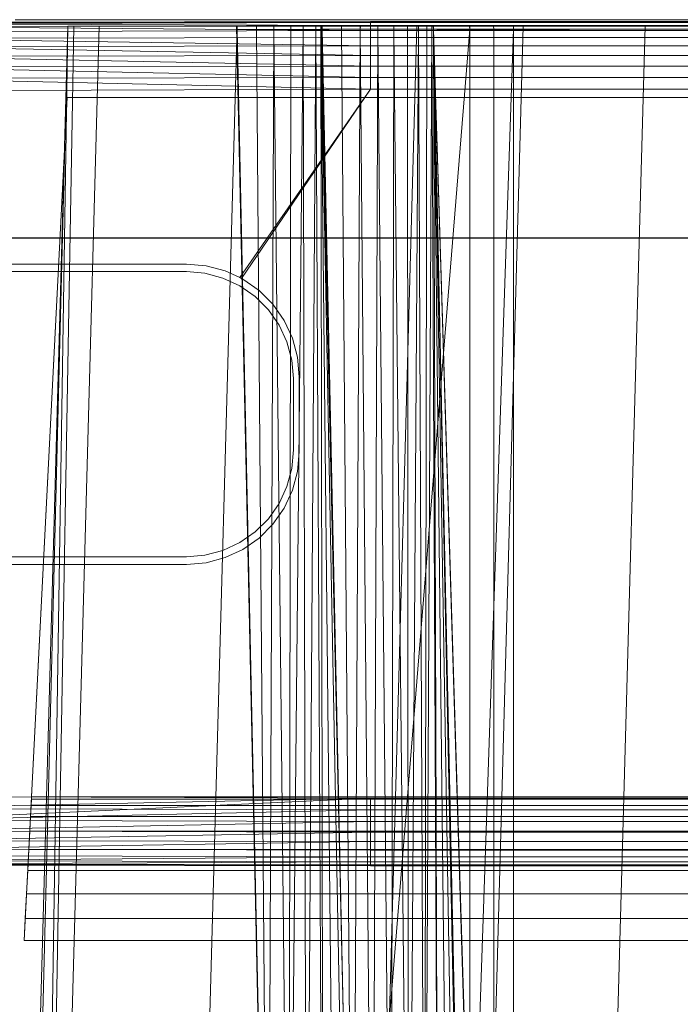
# Model space of a CAD drawing. Header units: metres. Extents: x 391.1 to 427.5, y 12.8 to 28.4.
# Tile 44 of 149: x 401.868 to 401.996, y 27.929 to 28.121. Entities that reach past the tile are written whole.
import ezdxf

# ---------------------------------------------------------------- set-up
doc = ezdxf.new("R2010")
doc.units = ezdxf.units.M
for name, color, linetype, lineweight in [('A-DETL-____-MBND', 7, 'Continuous', 18), ('A-WALL-____-MCUT', 7, 'Continuous', 25), ('A-WALL-____-OTLN', 7, 'Continuous', 25)]:
    doc.layers.add(name, color=color, linetype=linetype, lineweight=lineweight)

# ---------------------------------------------------------------- blocks, each defined once
blk = doc.blocks.new('Family - Evans PA-152638-03_TEL_P0A')
at = {"layer": 'A-WALL-____-MCUT', "color": 253, "true_color": 0xaaaaaa}
blk.add_line((1.7984, 0.15), (0, 0.15), dxfattribs=at)
at = {"layer": 'A-WALL-____-OTLN', "color": 253, "true_color": 0xaaaaaa}
blk.add_line((1.7984, 0.15), (0, 0.15), dxfattribs=at)
blk = doc.blocks.new('Family - Inodor PA-152684-03_TEL_P0A')
at = {"layer": 'A-DETL-____-MBND', "color": 253, "true_color": 0xaaaaaa}
for p, q in [((0.01465, 0.72691), (0.10805, 0.72711)), ((0.01465, 0.72691), (0.10805, 0.72711)), ((0.10805, 0.72691), (0.01465, 0.72671)), ((0.01465, 0.72691), (0.38826, 0.72691)), ((0.01465, 0.72691), (0.38826, 0.72691)), ((0.01465, 0.72691), (0.10805, 0.72691)), ((0.10805, 0.72691), (0.01465, 0.72671)), ((0.01465, 0.72691), (0.10805, 0.72691)), ((0.01465, 0.72671), (0.10805, 0.72691)), ((0.01465, 0.72671), (0.10805, 0.72631)), ((0.01465, 0.72671), (0.10805, 0.72631)), ((0.10805, 0.72631), (0.01465, 0.72611)), ((0.10805, 0.72631), (0.01465, 0.72611)), ((0.01465, 0.72611), (0.10805, 0.72631)), ((0.03494, 0.21652), (0.04902, 0.7262)), ((0.04902, 0.7262), (0.03612, 0.21652)), ((0.03874, 0.72747), (0.36709, 0.72747)), ((0.36709, 0.72747), (0.03874, 0.72747)), ((0.36709, 0.72691), (0.03874, 0.72691)), ((0.03874, 0.72691), (0.36709, 0.72691)), ((0.04902, 0.7262), (0.04107, 0.21652)), ((0.0502, 0.7262), (0.04107, 0.21652)), ((0.05515, 0.7262), (0.04107, 0.21652)), ((0.04902, 0.7262), (0.0502, 0.7262)), ((0.0502, 0.7262), (0.05515, 0.7262)), ((0.05515, 0.7262), (0.08204, 0.7262)), ((0.08204, 0.7262), (0.06796, 0.21652)), ((0.08802, 0.44565), (0.08189, 0.7262)), ((0.08201, 0.7262), (0.08189, 0.7262)), ((0.08202, 0.72555), (0.08201, 0.7262)), ((0.08202, 0.7262), (0.08201, 0.7262)), ((0.08202, 0.72555), (0.08201, 0.7262)), ((0.08202, 0.7262), (0.08202, 0.72555)), ((0.08203, 0.7262), (0.08202, 0.72555)), ((0.08203, 0.7262), (0.08202, 0.7262)), ((0.08202, 0.72555), (0.08202, 0.7262)), ((0.08203, 0.7262), (0.08202, 0.72555)), ((0.08577, 0.7262), (0.08203, 0.7262)), ((0.08204, 0.7262), (0.11707, 0.7262)), ((0.08577, 0.7262), (0.08578, 0.72555)), ((0.08578, 0.7262), (0.08577, 0.7262)), ((0.08578, 0.72555), (0.08577, 0.7262)), ((0.08578, 0.7262), (0.08578, 0.72555)), ((0.08579, 0.7262), (0.08578, 0.72555)), ((0.08579, 0.7262), (0.08578, 0.7262)), ((0.08578, 0.72555), (0.08578, 0.7262)), ((0.08579, 0.7262), (0.08578, 0.72555)), ((0.0892, 0.7262), (0.08579, 0.7262)), ((0.0892, 0.7262), (0.0892, 0.72555)), ((0.0892, 0.7262), (0.0892, 0.72555)), ((0.0892, 0.7262), (0.0892, 0.7262)), ((0.0892, 0.72555), (0.0892, 0.7262)), ((0.09247, 0.7262), (0.0892, 0.7262)), ((0.0892, 0.7262), (0.0892, 0.72555)), ((0.09247, 0.7262), (0.09248, 0.72555)), ((0.09489, 0.7262), (0.09247, 0.7262)), ((0.09247, 0.7262), (0.09248, 0.72555)), ((0.09489, 0.7262), (0.09491, 0.72555)), ((0.09734, 0.7262), (0.09489, 0.7262)), ((0.09489, 0.7262), (0.09491, 0.72555)), ((0.09734, 0.7262), (0.09737, 0.72555)), ((0.09833, 0.7262), (0.09734, 0.7262)), ((0.09734, 0.7262), (0.09737, 0.72555)), ((0.09833, 0.7262), (0.09837, 0.72555)), ((0.09845, 0.7262), (0.09833, 0.7262)), ((0.09837, 0.72555), (0.09833, 0.7262)), ((0.09845, 0.7262), (0.09837, 0.72555)), ((0.09845, 0.7262), (0.09837, 0.72555)), ((0.12734, 0.7262), (0.09845, 0.7262)), ((0.10461, 0.44571), (0.09848, 0.7262)), ((0.09858, 0.7262), (0.09848, 0.7262)), ((0.09859, 0.7262), (0.09858, 0.7262)), ((0.09861, 0.7256), (0.09858, 0.7262)), ((0.09861, 0.7256), (0.09858, 0.7262)), ((0.09859, 0.7262), (0.09861, 0.7256)), ((0.09861, 0.7262), (0.09859, 0.7262)), ((0.09861, 0.7256), (0.09859, 0.7262)), ((0.09861, 0.7262), (0.09861, 0.7256)), ((0.09862, 0.7262), (0.09861, 0.7256)), ((0.09862, 0.7262), (0.09861, 0.7262)), ((0.09861, 0.7256), (0.09861, 0.7262)), ((0.09862, 0.7262), (0.09861, 0.7256)), ((0.10238, 0.7262), (0.09862, 0.7262)), ((0.10238, 0.7262), (0.10238, 0.7256)), ((0.10239, 0.7262), (0.10238, 0.7256)), ((0.10239, 0.7262), (0.10238, 0.7262)), ((0.10238, 0.7256), (0.10238, 0.7262)), ((0.10239, 0.7262), (0.10238, 0.7256)), ((0.10603, 0.7262), (0.10239, 0.7262)), ((0.11707, 0.7262), (0.10299, 0.21652)), ((0.10603, 0.7262), (0.10604, 0.7256)), ((0.10604, 0.7262), (0.10603, 0.7262)), ((0.10604, 0.7256), (0.10603, 0.7262)), ((0.10604, 0.7262), (0.10604, 0.7256)), ((0.10605, 0.7262), (0.10604, 0.7256)), ((0.10605, 0.7262), (0.10604, 0.7262)), ((0.10604, 0.7256), (0.10604, 0.7262)), ((0.10605, 0.7262), (0.10604, 0.7256)), ((0.10947, 0.7262), (0.10605, 0.7262)), ((0.10805, 0.72711), (0.10805, 0.72691)), ((0.10805, 0.72711), (0.29485, 0.72711)), ((0.10805, 0.72711), (0.10805, 0.72691)), ((0.10805, 0.72711), (0.29485, 0.72711)), ((0.10805, 0.72711), (0.10805, 0.72691)), ((0.29485, 0.72711), (0.10805, 0.72691)), ((0.10805, 0.72691), (0.29485, 0.72711)), ((0.10805, 0.72691), (0.10805, 0.72631)), ((0.10805, 0.72691), (0.29485, 0.72691)), ((0.10805, 0.72691), (0.10805, 0.72631)), ((0.10805, 0.72691), (0.29485, 0.72691)), ((0.10805, 0.72691), (0.10805, 0.72631)), ((0.10805, 0.72691), (0.29485, 0.72691)), ((0.10805, 0.72631), (0.10805, 0.72534)), ((0.10805, 0.72631), (0.29485, 0.72631)), ((0.10805, 0.72631), (0.10805, 0.72534)), ((0.10805, 0.72631), (0.29485, 0.72631)), ((0.10805, 0.72631), (0.29485, 0.72631)), ((0.10805, 0.72631), (0.10805, 0.72534)), ((0.29485, 0.72631), (0.10805, 0.72534)), ((0.10805, 0.72534), (0.29485, 0.72631)), ((0.10947, 0.7262), (0.10947, 0.7256)), ((0.10947, 0.7262), (0.10947, 0.7256)), ((0.10947, 0.7262), (0.10947, 0.7262)), ((0.10947, 0.7256), (0.10947, 0.7262)), ((0.10948, 0.7262), (0.10947, 0.7256)), ((0.10948, 0.7262), (0.10947, 0.7262)), ((0.10947, 0.7256), (0.10947, 0.7262)), ((0.10948, 0.7262), (0.10947, 0.7256)), ((0.11257, 0.7262), (0.10948, 0.7262)), ((0.11257, 0.7262), (0.11257, 0.7256)), ((0.11257, 0.7262), (0.11257, 0.7256)), ((0.11257, 0.7256), (0.11257, 0.7262)), ((0.11524, 0.7262), (0.11257, 0.7262)), ((0.11257, 0.7262), (0.11257, 0.7256)), ((0.11524, 0.7262), (0.11525, 0.7256)), ((0.1174, 0.7262), (0.11524, 0.7262)), ((0.11524, 0.7262), (0.11525, 0.7256)), ((0.11707, 0.7262), (0.13782, 0.7262)), ((0.1174, 0.7262), (0.11742, 0.7256)), ((0.11899, 0.7262), (0.1174, 0.7262)), ((0.1174, 0.7262), (0.11742, 0.7256)), ((0.11899, 0.7262), (0.11902, 0.7256)), ((0.11997, 0.7262), (0.11899, 0.7262)), ((0.11899, 0.7262), (0.11902, 0.7256)), ((0.11997, 0.7262), (0.12, 0.7256)), ((0.12028, 0.7262), (0.11997, 0.7262)), ((0.11997, 0.7262), (0.12, 0.7256)), ((0.12028, 0.7262), (0.12032, 0.7256)), ((0.12028, 0.7262), (0.28568, 0.7262)), ((0.12028, 0.7262), (0.12032, 0.7256)), ((0.12034, 0.7262), (0.12029, 0.7262)), ((0.12032, 0.7256), (0.12029, 0.7262)), ((0.12034, 0.7262), (0.12032, 0.7256)), ((0.12034, 0.7262), (0.12032, 0.7256)), ((0.1359, 0.7262), (0.12034, 0.7262)), ((0.13782, 0.7262), (0.12375, 0.21652)), ((0.12734, 0.7262), (0.12737, 0.72561)), ((0.12736, 0.7262), (0.12734, 0.7262)), ((0.12737, 0.72561), (0.12734, 0.7262)), ((0.12736, 0.7262), (0.12737, 0.72561)), ((0.12737, 0.7262), (0.12736, 0.7262)), ((0.12737, 0.72561), (0.12736, 0.7262)), ((0.12737, 0.7262), (0.12737, 0.72561)), ((0.13203, 0.7262), (0.12737, 0.7262)), ((0.12737, 0.7262), (0.12737, 0.72561)), ((0.13203, 0.7262), (0.13205, 0.72561)), ((0.13591, 0.7262), (0.13203, 0.7262)), ((0.13203, 0.7262), (0.13205, 0.72561)), ((0.1359, 0.7262), (0.13594, 0.72561)), ((0.1359, 0.7262), (0.27007, 0.7262)), ((0.1359, 0.7262), (0.13594, 0.72561)), ((0.13591, 0.7262), (0.13594, 0.72561)), ((0.26951, 0.7262), (0.13591, 0.7262)), ((0.13591, 0.7262), (0.13594, 0.72561)), ((0.13782, 0.7262), (0.16159, 0.7262)), ((0.16159, 0.7262), (0.14752, 0.21652)), ((0.16159, 0.7262), (0.18701, 0.7262)), ((0.01465, 0.72611), (0.10805, 0.72534)), ((0.01465, 0.72611), (0.10805, 0.72534)), ((0.10805, 0.72534), (0.01465, 0.72514)), ((0.10805, 0.72534), (0.01465, 0.72514)), ((0.01465, 0.72514), (0.10805, 0.72534)), ((0.08202, 0.72555), (0.08802, 0.44565)), ((0.08578, 0.72555), (0.08202, 0.72555)), ((0.08202, 0.72555), (0.08578, 0.72555)), ((0.08202, 0.72555), (0.08802, 0.44565)), ((0.08578, 0.72555), (0.08802, 0.44565)), ((0.08578, 0.72555), (0.0892, 0.72555)), ((0.08578, 0.72555), (0.08802, 0.44565)), ((0.0892, 0.72555), (0.08578, 0.72555)), ((0.0892, 0.72555), (0.08802, 0.44565)), ((0.08802, 0.44565), (0.0892, 0.72555)), ((0.0892, 0.72555), (0.09212, 0.44566)), ((0.09248, 0.72555), (0.0892, 0.72555)), ((0.0892, 0.72555), (0.09248, 0.72555)), ((0.0892, 0.72555), (0.09212, 0.44566)), ((0.09248, 0.72555), (0.09212, 0.44566)), ((0.09212, 0.44566), (0.09248, 0.72555)), ((0.09212, 0.44566), (0.09491, 0.72555)), ((0.09212, 0.44566), (0.09491, 0.72555)), ((0.09491, 0.72555), (0.09248, 0.72555)), ((0.09248, 0.72555), (0.09491, 0.72555)), ((0.09737, 0.72555), (0.09491, 0.72555)), ((0.09491, 0.72555), (0.09554, 0.44566)), ((0.09491, 0.72555), (0.09737, 0.72555)), ((0.09491, 0.72555), (0.09554, 0.44566)), ((0.09737, 0.72555), (0.09554, 0.44566)), ((0.09554, 0.44566), (0.09737, 0.72555)), ((0.09837, 0.72555), (0.09737, 0.72555)), ((0.09737, 0.72555), (0.09882, 0.44566)), ((0.09737, 0.72555), (0.09837, 0.72555)), ((0.09737, 0.72555), (0.09882, 0.44566)), ((0.09837, 0.72555), (0.12737, 0.72561)), ((0.12737, 0.72561), (0.09837, 0.72555)), ((0.09837, 0.72555), (0.09882, 0.44566)), ((0.09837, 0.72555), (0.10126, 0.44566)), ((0.09837, 0.72555), (0.09882, 0.44566)), ((0.09837, 0.72555), (0.10371, 0.44566)), ((0.09837, 0.72555), (0.10126, 0.44566)), ((0.09837, 0.72555), (0.10471, 0.44572)), ((0.09837, 0.72555), (0.10371, 0.44566)), ((0.09837, 0.72555), (0.10471, 0.44572)), ((0.09861, 0.7256), (0.10461, 0.44571)), ((0.10238, 0.7256), (0.09861, 0.7256)), ((0.09861, 0.7256), (0.10238, 0.7256)), ((0.09861, 0.7256), (0.10461, 0.44571)), ((0.10238, 0.7256), (0.10461, 0.44571)), ((0.10604, 0.7256), (0.10238, 0.7256)), ((0.10238, 0.7256), (0.10604, 0.7256)), ((0.10238, 0.7256), (0.10461, 0.44571)), ((0.10604, 0.7256), (0.10461, 0.44571)), ((0.10461, 0.44571), (0.10604, 0.7256)), ((0.12737, 0.72561), (0.10471, 0.44572)), ((0.10471, 0.44572), (0.12737, 0.72561)), ((0.10604, 0.7256), (0.10839, 0.44571)), ((0.10604, 0.7256), (0.10947, 0.7256)), ((0.10604, 0.7256), (0.10839, 0.44571)), ((0.10947, 0.7256), (0.10604, 0.7256)), ((0.10805, 0.72534), (0.10805, 0.72402)), ((0.10805, 0.72534), (0.29485, 0.72534)), ((0.10805, 0.72402), (0.10805, 0.72534)), ((0.10805, 0.72534), (0.29485, 0.72534)), ((0.10805, 0.72534), (0.10805, 0.72402)), ((0.10805, 0.72534), (0.29485, 0.72534)), ((0.10947, 0.7256), (0.10839, 0.44571)), ((0.10839, 0.44571), (0.10947, 0.7256)), ((0.10947, 0.7256), (0.11204, 0.44571)), ((0.11257, 0.7256), (0.10947, 0.7256)), ((0.10947, 0.7256), (0.11257, 0.7256)), ((0.10947, 0.7256), (0.11204, 0.44571)), ((0.11257, 0.7256), (0.11204, 0.44571)), ((0.11204, 0.44571), (0.11257, 0.7256)), ((0.11525, 0.7256), (0.11257, 0.7256)), ((0.11257, 0.7256), (0.11547, 0.44571)), ((0.11257, 0.7256), (0.11525, 0.7256)), ((0.11257, 0.7256), (0.11547, 0.44571)), ((0.11742, 0.7256), (0.11525, 0.7256)), ((0.11525, 0.7256), (0.11547, 0.44571)), ((0.11525, 0.7256), (0.11742, 0.7256)), ((0.11525, 0.7256), (0.11547, 0.44571)), ((0.11742, 0.7256), (0.11547, 0.44571)), ((0.11547, 0.44571), (0.11742, 0.7256)), ((0.11902, 0.7256), (0.11742, 0.7256)), ((0.11742, 0.7256), (0.11858, 0.44571)), ((0.11742, 0.7256), (0.11902, 0.7256)), ((0.11742, 0.7256), (0.11858, 0.44571)), ((0.11902, 0.7256), (0.11858, 0.44571)), ((0.11858, 0.44571), (0.11902, 0.7256)), ((0.11858, 0.44571), (0.12, 0.7256)), ((0.11858, 0.44571), (0.12, 0.7256)), ((0.12, 0.7256), (0.11902, 0.7256)), ((0.11902, 0.7256), (0.12, 0.7256)), ((0.12032, 0.7256), (0.12, 0.7256)), ((0.12, 0.7256), (0.12125, 0.44571)), ((0.12, 0.7256), (0.12032, 0.7256)), ((0.12, 0.7256), (0.12125, 0.44571)), ((0.12032, 0.7256), (0.13594, 0.72561)), ((0.13594, 0.72561), (0.12032, 0.7256)), ((0.12032, 0.7256), (0.12632, 0.44571)), ((0.12032, 0.7256), (0.12125, 0.44571)), ((0.12032, 0.7256), (0.12343, 0.44571)), ((0.12032, 0.7256), (0.12125, 0.44571)), ((0.12032, 0.7256), (0.12503, 0.44571)), ((0.12032, 0.7256), (0.12343, 0.44571)), ((0.12032, 0.7256), (0.12601, 0.44571)), ((0.12032, 0.7256), (0.12503, 0.44571)), ((0.12032, 0.7256), (0.12632, 0.44571)), ((0.12032, 0.7256), (0.12601, 0.44571)), ((0.12032, 0.7256), (0.12632, 0.44571)), ((0.12032, 0.7256), (0.13594, 0.21593)), ((0.12032, 0.7256), (0.12632, 0.44571)), ((0.12032, 0.7256), (0.13594, 0.21593)), ((0.12032, 0.7256), (0.13646, 0.2042)), ((0.13594, 0.72561), (0.12632, 0.44571)), ((0.12632, 0.44571), (0.13594, 0.72561)), ((0.12737, 0.72561), (0.12737, 0.44571)), ((0.13205, 0.72561), (0.12737, 0.72561)), ((0.12737, 0.72561), (0.13205, 0.72561)), ((0.12737, 0.72561), (0.12737, 0.44571)), ((0.13594, 0.72561), (0.13205, 0.72561)), ((0.13205, 0.72561), (0.13205, 0.44571)), ((0.13205, 0.72561), (0.13205, 0.44571)), ((0.13205, 0.72561), (0.13594, 0.72561)), ((0.27003, 0.72561), (0.13594, 0.72561)), ((0.13594, 0.44571), (0.13594, 0.72561)), ((0.13594, 0.72561), (0.27003, 0.72561)), ((0.13594, 0.72561), (0.13594, 0.44571)), ((0.13594, 0.72561), (0.13594, 0.44571)), ((0.13594, 0.72561), (0.27003, 0.72561)), ((0.13594, 0.72561), (0.27003, 0.72561)), ((0.13594, 0.72561), (0.13594, 0.44571)), ((0.10805, 0.72402), (0.01465, 0.72382)), ((0.10805, 0.72402), (0.01465, 0.72382)), ((0.01465, 0.72382), (0.10805, 0.72402)), ((0.01465, 0.72382), (0.10805, 0.72239)), ((0.01465, 0.72382), (0.10805, 0.72239)), ((0.10805, 0.72239), (0.01465, 0.72219)), ((0.10805, 0.72239), (0.01465, 0.72219)), ((0.01465, 0.72219), (0.10805, 0.72239)), ((0.10805, 0.72402), (0.29485, 0.72402)), ((0.10805, 0.72402), (0.10805, 0.72239)), ((0.10805, 0.72402), (0.29485, 0.72402)), ((0.10805, 0.72402), (0.29485, 0.72402)), ((0.10805, 0.72402), (0.10805, 0.72239)), ((0.10805, 0.72239), (0.29485, 0.72239)), ((0.10805, 0.72239), (0.10805, 0.72051)), ((0.10805, 0.72239), (0.29485, 0.72239)), ((0.10805, 0.72239), (0.29485, 0.72239)), ((0.10805, 0.72239), (0.10805, 0.72051)), ((0.01465, 0.72219), (0.10805, 0.72051)), ((0.01465, 0.72219), (0.10805, 0.72051)), ((0.10805, 0.72051), (0.01465, 0.72031)), ((0.10805, 0.72051), (0.01465, 0.72031)), ((0.01465, 0.72031), (0.10805, 0.72051)), ((0.10805, 0.72051), (0.29485, 0.72051)), ((0.10805, 0.72051), (0.10805, 0.71843)), ((0.10805, 0.72051), (0.29485, 0.72051)), ((0.10805, 0.72051), (0.29485, 0.72051)), ((0.10805, 0.72051), (0.10805, 0.71843)), ((0.01465, 0.72031), (0.10805, 0.71843)), ((0.01465, 0.72031), (0.10805, 0.71843)), ((0.10805, 0.71843), (0.01465, 0.71823)), ((0.10805, 0.71843), (0.01465, 0.71823)), ((0.01465, 0.71823), (0.10805, 0.71843)), ((0.01465, 0.71823), (0.10805, 0.71621)), ((0.01465, 0.71823), (0.10805, 0.71621)), ((0.10805, 0.71843), (0.29485, 0.71843)), ((0.10805, 0.71843), (0.10805, 0.71621)), ((0.10805, 0.71843), (0.29485, 0.71843)), ((0.10805, 0.71843), (0.29485, 0.71843)), ((0.10805, 0.71843), (0.10805, 0.71621)), ((0.10805, 0.71621), (0.01465, 0.71601)), ((0.10805, 0.71621), (0.01465, 0.71601)), ((0.01465, 0.71601), (0.10805, 0.71621)), ((0.01465, 0.71601), (0.10805, 0.71393)), ((0.01465, 0.71601), (0.10805, 0.71393)), ((0.01465, 0.71601), (0.10805, 0.71393)), ((0.10805, 0.71621), (0.29485, 0.71621)), ((0.10805, 0.71621), (0.10805, 0.71393)), ((0.10805, 0.71621), (0.29485, 0.71621)), ((0.10805, 0.71621), (0.29485, 0.71621)), ((0.10805, 0.71621), (0.10805, 0.71393)), ((0.01391, 0.71353), (0.10805, 0.71393)), ((0.01391, 0.71353), (0.10805, 0.71393)), ((0.10805, 0.71393), (0.01391, 0.71353)), ((0.10805, 0.71393), (0.08252, 0.67714)), ((0.08252, 0.67714), (0.10805, 0.71393)), ((0.10805, 0.71393), (0.08285, 0.67699)), ((0.10805, 0.71393), (0.08285, 0.67699)), ((0.10805, 0.71393), (0.29485, 0.71393)), ((0.10805, 0.71393), (0.29485, 0.71393)), ((0.10805, 0.71393), (0.29485, 0.71393)), ((0.0405, 0.54781), (0.04887, 0.71226)), ((0.04887, 0.71226), (0.04193, 0.57586)), ((0.35226, 0.71226), (0.04887, 0.71226)), ((0.35226, 0.71226), (0.04887, 0.71226)), ((0.07212, 0.67833), (0.0001, 0.67833)), ((0.01147, 0.67833), (0.07212, 0.67833)), ((0.01373, 0.67979), (0.07217, 0.67979)), ((0.07574, 0.67801), (0.07212, 0.67833)), ((0.07212, 0.67833), (0.07574, 0.67801)), ((0.07217, 0.67979), (0.07599, 0.67946)), ((0.07599, 0.67946), (0.07969, 0.67847)), ((0.07969, 0.67847), (0.08252, 0.67714)), ((0.07926, 0.67707), (0.07574, 0.67801)), ((0.07574, 0.67801), (0.07926, 0.67707)), ((0.08256, 0.67553), (0.07926, 0.67707)), ((0.07926, 0.67707), (0.08256, 0.67553)), ((0.08252, 0.67714), (0.08285, 0.67699)), ((0.08316, 0.67685), (0.08285, 0.67699)), ((0.0863, 0.67465), (0.08316, 0.67685)), ((0.08554, 0.67344), (0.08256, 0.67553)), ((0.08256, 0.67553), (0.08554, 0.67344)), ((0.08901, 0.67194), (0.0863, 0.67465)), ((0.08811, 0.67087), (0.08554, 0.67344)), ((0.08554, 0.67344), (0.08811, 0.67087)), ((0.0902, 0.66789), (0.08811, 0.67087)), ((0.08811, 0.67087), (0.0902, 0.66789)), ((0.09121, 0.6688), (0.08901, 0.67194)), ((0.09282, 0.66533), (0.09121, 0.6688)), ((0.09174, 0.66459), (0.0902, 0.66789)), ((0.0902, 0.66789), (0.09174, 0.66459)), ((0.09382, 0.66163), (0.09282, 0.66533)), ((0.09268, 0.66107), (0.09174, 0.66459)), ((0.09174, 0.66459), (0.09268, 0.66107)), ((0.093, 0.65745), (0.09268, 0.66107)), ((0.09268, 0.66107), (0.093, 0.65745)), ((0.09415, 0.65781), (0.09382, 0.66163)), ((0.093, 0.64353), (0.093, 0.65745)), ((0.093, 0.65745), (0.093, 0.64353)), ((0.09415, 0.64316), (0.09415, 0.65781)), ((0.09268, 0.6399), (0.093, 0.64353)), ((0.093, 0.64353), (0.09268, 0.6399)), ((0.09382, 0.63935), (0.09415, 0.64316)), ((0.09174, 0.63639), (0.09268, 0.6399)), ((0.09268, 0.6399), (0.09174, 0.63639)), ((0.09282, 0.63565), (0.09382, 0.63935)), ((0.0902, 0.63309), (0.09174, 0.63639)), ((0.09174, 0.63639), (0.0902, 0.63309)), ((0.09121, 0.63217), (0.09282, 0.63565)), ((0.08811, 0.63011), (0.0902, 0.63309)), ((0.0902, 0.63309), (0.08811, 0.63011)), ((0.08901, 0.62904), (0.09121, 0.63217)), ((0.08554, 0.62754), (0.08811, 0.63011)), ((0.08811, 0.63011), (0.08554, 0.62754)), ((0.0863, 0.62633), (0.08901, 0.62904)), ((0.08256, 0.62545), (0.08554, 0.62754)), ((0.08554, 0.62754), (0.08256, 0.62545)), ((0.08316, 0.62413), (0.0863, 0.62633)), ((0.07926, 0.62391), (0.08256, 0.62545)), ((0.08256, 0.62545), (0.07926, 0.62391)), ((0.0001, 0.62265), (0.07212, 0.62265)), ((0.07212, 0.62265), (0.01141, 0.62265)), ((0.07212, 0.62265), (0.07574, 0.62297)), ((0.07574, 0.62297), (0.07212, 0.62265)), ((0.07574, 0.62297), (0.07926, 0.62391)), ((0.07926, 0.62391), (0.07574, 0.62297)), ((0.07969, 0.62251), (0.07599, 0.62152)), ((0.07969, 0.62251), (0.08316, 0.62413)), ((0.01342, 0.62119), (0.04368, 0.62119)), ((0.04368, 0.62119), (0.04477, 0.62119)), ((0.04477, 0.62119), (0.07217, 0.62119)), ((0.07217, 0.62119), (0.07599, 0.62152)), ((0.10805, 0.57556), (0.01368, 0.57361)), ((0.01368, 0.57361), (0.10805, 0.57556)), ((0.01391, 0.57596), (0.10805, 0.57556)), ((0.01391, 0.57596), (0.10805, 0.57556)), ((0.01391, 0.57596), (0.10805, 0.57556)), ((0.10805, 0.57556), (0.01465, 0.57126)), ((0.04191, 0.57542), (0.04184, 0.57413)), ((0.04193, 0.57586), (0.04191, 0.57542)), ((0.35923, 0.57542), (0.04191, 0.57542)), ((0.3592, 0.57586), (0.04193, 0.57586)), ((0.10805, 0.57556), (0.29485, 0.57556)), ((0.10805, 0.57556), (0.29485, 0.57556)), ((0.10805, 0.57556), (0.10805, 0.57328)), ((0.10805, 0.57556), (0.29485, 0.57556)), ((0.10805, 0.57556), (0.10805, 0.57328)), ((0.01368, 0.57361), (0.10805, 0.57328)), ((0.01368, 0.57361), (0.10805, 0.57328)), ((0.10805, 0.57328), (0.01465, 0.57126)), ((0.10805, 0.57328), (0.01465, 0.57126)), ((0.01465, 0.57126), (0.10805, 0.57328)), ((0.04184, 0.57413), (0.04173, 0.57201)), ((0.35929, 0.57413), (0.04184, 0.57413)), ((0.10805, 0.57328), (0.29485, 0.57328)), ((0.10805, 0.57328), (0.10805, 0.57106)), ((0.10805, 0.57328), (0.29485, 0.57328)), ((0.10805, 0.57328), (0.29485, 0.57328)), ((0.10805, 0.57328), (0.10805, 0.57106)), ((0.01465, 0.57126), (0.10805, 0.57106)), ((0.01465, 0.57126), (0.10805, 0.57106)), ((0.01465, 0.57126), (0.10805, 0.57106)), ((0.10805, 0.57106), (0.01465, 0.56918)), ((0.01465, 0.56918), (0.10805, 0.57106)), ((0.04173, 0.57201), (0.04159, 0.56914)), ((0.3594, 0.57201), (0.04173, 0.57201)), ((0.10805, 0.57106), (0.29485, 0.57106)), ((0.10805, 0.57106), (0.10805, 0.56898)), ((0.10805, 0.57106), (0.29485, 0.57106)), ((0.10805, 0.57106), (0.29485, 0.57106)), ((0.10805, 0.57106), (0.10805, 0.56898)), ((0.01465, 0.56918), (0.10805, 0.56898)), ((0.01465, 0.56918), (0.10805, 0.56898)), ((0.01465, 0.56918), (0.10805, 0.56898)), ((0.10805, 0.56898), (0.01465, 0.5673)), ((0.01465, 0.5673), (0.10805, 0.56898)), ((0.04159, 0.56914), (0.04141, 0.56559)), ((0.35955, 0.56914), (0.04159, 0.56914)), ((0.10805, 0.56898), (0.29485, 0.56898)), ((0.10805, 0.56898), (0.10805, 0.5671)), ((0.10805, 0.56898), (0.29485, 0.56898)), ((0.10805, 0.56898), (0.29485, 0.56898)), ((0.10805, 0.56898), (0.10805, 0.5671)), ((0.01465, 0.5673), (0.10805, 0.5671)), ((0.01465, 0.5673), (0.10805, 0.5671)), ((0.01465, 0.5673), (0.10805, 0.5671)), ((0.10805, 0.5671), (0.01465, 0.56567)), ((0.01465, 0.56567), (0.10805, 0.5671)), ((0.10805, 0.5671), (0.29485, 0.5671)), ((0.10805, 0.5671), (0.10805, 0.56547)), ((0.10805, 0.5671), (0.29485, 0.5671)), ((0.10805, 0.5671), (0.29485, 0.5671)), ((0.10805, 0.5671), (0.10805, 0.56547)), ((0.01465, 0.56567), (0.10805, 0.56547)), ((0.01465, 0.56567), (0.10805, 0.56547)), ((0.01465, 0.56567), (0.10805, 0.56547)), ((0.04141, 0.56559), (0.0412, 0.56149)), ((0.35973, 0.5656), (0.04141, 0.56559)), ((0.10805, 0.56547), (0.10805, 0.56415)), ((0.10805, 0.56547), (0.29485, 0.56547)), ((0.10805, 0.56547), (0.10805, 0.56415)), ((0.10805, 0.56547), (0.29485, 0.56547)), ((0.10805, 0.56547), (0.29485, 0.56547)), ((0.10805, 0.56547), (0.10805, 0.56415)), ((0.01465, 0.56435), (0.10805, 0.56415)), ((0.01465, 0.56435), (0.10805, 0.56415)), ((0.01465, 0.56435), (0.10805, 0.56415)), ((0.10805, 0.56415), (0.01465, 0.56338)), ((0.01465, 0.56338), (0.10805, 0.56415)), ((0.01465, 0.56338), (0.10805, 0.56318)), ((0.01465, 0.56338), (0.10805, 0.56318)), ((0.01465, 0.56338), (0.10805, 0.56318)), ((0.10805, 0.56318), (0.01465, 0.56278)), ((0.01465, 0.56278), (0.10805, 0.56318)), ((0.10805, 0.56415), (0.10805, 0.56318)), ((0.10805, 0.56415), (0.29485, 0.56415)), ((0.10805, 0.56415), (0.10805, 0.56318)), ((0.10805, 0.56415), (0.29485, 0.56415)), ((0.10805, 0.56415), (0.29485, 0.56415)), ((0.10805, 0.56415), (0.10805, 0.56318)), ((0.10805, 0.56318), (0.10805, 0.56258)), ((0.10805, 0.56318), (0.29485, 0.56318)), ((0.10805, 0.56318), (0.10805, 0.56258)), ((0.10805, 0.56318), (0.29485, 0.56318)), ((0.10805, 0.56318), (0.29485, 0.56318)), ((0.10805, 0.56318), (0.10805, 0.56258)), ((0.01465, 0.56278), (0.10805, 0.56258)), ((0.01465, 0.56278), (0.10805, 0.56258)), ((0.01465, 0.56278), (0.10805, 0.56258)), ((0.10805, 0.56238), (0.01465, 0.56258)), ((0.38826, 0.56258), (0.01465, 0.56258)), ((0.38826, 0.56258), (0.01465, 0.56258)), ((0.10805, 0.56258), (0.01465, 0.56258)), ((0.01465, 0.56258), (0.10805, 0.56258)), ((0.01465, 0.56258), (0.10805, 0.56238)), ((0.0412, 0.56149), (0.04097, 0.55695)), ((0.35993, 0.56149), (0.0412, 0.56149)), ((0.10805, 0.56258), (0.10805, 0.56238)), ((0.10805, 0.56258), (0.29485, 0.56258)), ((0.10805, 0.56258), (0.10805, 0.56238)), ((0.10805, 0.56258), (0.29485, 0.56258)), ((0.10805, 0.56258), (0.29485, 0.56258)), ((0.10805, 0.56258), (0.10805, 0.56238)), ((0.29485, 0.56238), (0.10805, 0.56238)), ((0.10805, 0.56238), (0.29485, 0.56238)), ((0.04097, 0.55695), (0.04072, 0.55211)), ((0.36017, 0.55695), (0.04097, 0.55695)), ((0.04072, 0.55211), (0.0405, 0.54781)), ((0.36041, 0.55211), (0.04072, 0.55211)), ((0.0405, 0.54781), (0.36063, 0.54781))]:
    blk.add_line(p, q, dxfattribs=at)
blk = doc.blocks.new('LONDR55-XX_ZZ-ARQ-CAA-M3D-Londres55_ifc-1-03_TEL_P0A')
at = {"layer": 'A-DETL-____-MBND', "color": 253, "lineweight": 18, "true_color": 0xaaaaaa}
blk.add_blockref('Family - Inodor PA-152684-03_TEL_P0A', (401.82793, 27.39331), dxfattribs=at)
at = {"layer": 'A-WALL-____-OTLN', "color": 253, "lineweight": 18, "true_color": 0xaaaaaa, "rotation": 180}
blk.add_blockref('Family - Evans PA-152638-03_TEL_P0A', (403.25714, 28.22825), dxfattribs=at)

msp = doc.modelspace()

# ---------------------------------------------------------------- block references
at = {"lineweight": 5}
msp.add_blockref('LONDR55-XX_ZZ-ARQ-CAA-M3D-Londres55_ifc-1-03_TEL_P0A', (0, 0), dxfattribs=at)

doc.saveas('drawing.dxf')
